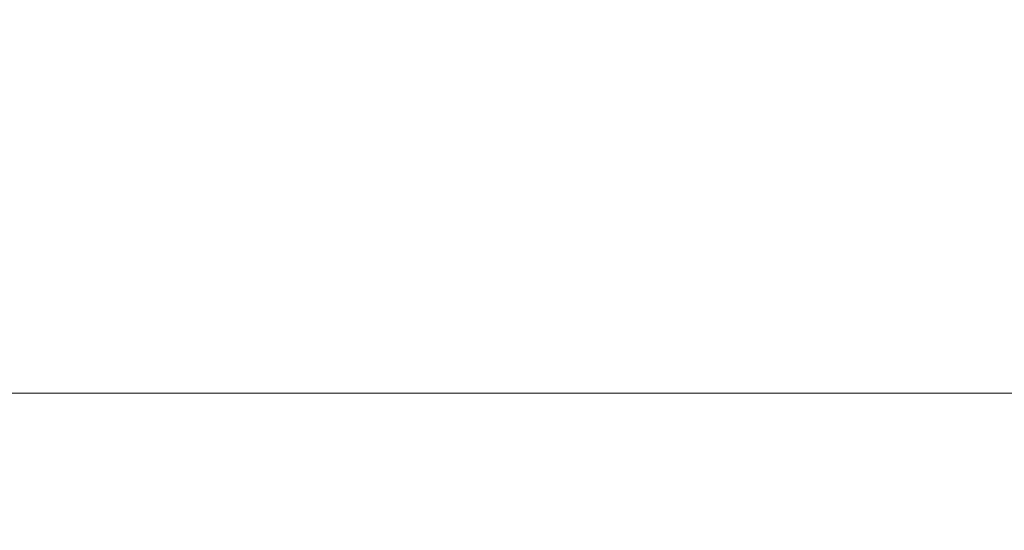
# Model space of a CAD drawing. Header units: centimetres. Extents: x -1737 to 22393, y -8842 to 3838.
# Tile 62 of 174: x 434 to 505, y 940 to 977. Entities that reach past the tile are written whole.
import ezdxf

# ---------------------------------------------------------------- set-up
doc = ezdxf.new("R2010")
doc.units = ezdxf.units.CM
doc.layers.add('A-ANNO-DIMS', color=211, linetype='Continuous', lineweight=13)
doc.layers.add('A-ANNO-DIMS-100', color=211, linetype='Continuous', lineweight=13)
doc.styles.add('Arial Narrow_2', font='ARIALN.TTF', dxfattribs={"height": 20})
doc.dimstyles.new('Diagonal_1_100__0__wewnętrzne', dxfattribs={"dimscale": 30.48, "dimtxt": 20.468619, "dimasz": 0.656168, "dimexe": 0.164042, "dimexo": 0.0625, "dimgap": 0.032808, "dimtad": 1, "dimdec": 0, "dimdsep": 46, "dimtxsty": 'Arial Narrow_2', "dimblk1": 'OBLIQUE', "dimblk2": 'OBLIQUE', "dimsah": 1, "dimcen": 0.09, "dimazin": 0, "dimtfac": 1, "dimtdec": 4, "dimtix": 1, "dimtmove": 0, "dimatfit": 3, "dimfxl": 0, "dimtvp": 1, "dimtolj": 1, "dimtzin": 0, "dimarcsym": 0})

# ---------------------------------------------------------------- blocks, each defined once
blk = doc.blocks.new('DIMBLOCK53-3_piętro I __3_90 m_ - stan projektowany')
at = {"layer": 'A-ANNO-DIMS-100', "transparency": 16777216}
for p, q in [((297.377, 950.029), (307.377, 960.029)), ((530.377, 950.029), (540.377, 960.029)), ((297.377, 955.029), (297.377, 945.029)), ((297.377, 950.029), (297.377, 955.029)), ((530.377, 955.029), (530.377, 945.029)), ((530.377, 950.029), (530.377, 955.029)), ((297.377, 950.029), (287.377, 940.029)), ((297.377, 950.029), (530.377, 950.029)), ((530.377, 950.029), (520.377, 940.029))]:
    blk.add_line(p, q, dxfattribs=at)
at = {"layer": 'A-ANNO-DIMS-100', "color": 0, "transparency": 16777216, "insert": (394.87, 976.877), "char_height": 20, "width": 45.61578, "attachment_point": 1, "line_spacing_factor": 0.974696, "style": 'Arial Narrow_2'}
blk.add_mtext('233', dxfattribs=at)
blk = doc.blocks.new('_Oblique')
at = {"color": 0, "linetype": 'ByBlock', "lineweight": -2}
blk.add_line((-0.5, -0.5), (0.5, 0.5), dxfattribs=at)

msp = doc.modelspace()

# ---------------------------------------------------------------- dimensions: what is measured, and where the dimension line sits
at = {"layer": 'A-ANNO-DIMS'}
dim = msp.add_linear_dim(base=(530.377, 950.029), p1=(297.377, 955.029), p2=(530.377, 955.029), angle=0, dimstyle='Diagonal_1_100__0__wewnętrzne', override={"dimpost": '<>', "dimfxl": 233}, dxfattribs=at)
dim.commit()
dim.dimension.update_dxf_attribs({"geometry": 'DIMBLOCK53-3_piętro I __3_90 m_ - stan projektowany', "text_midpoint": (413.877, 961.24)})

doc.saveas('drawing.dxf')
